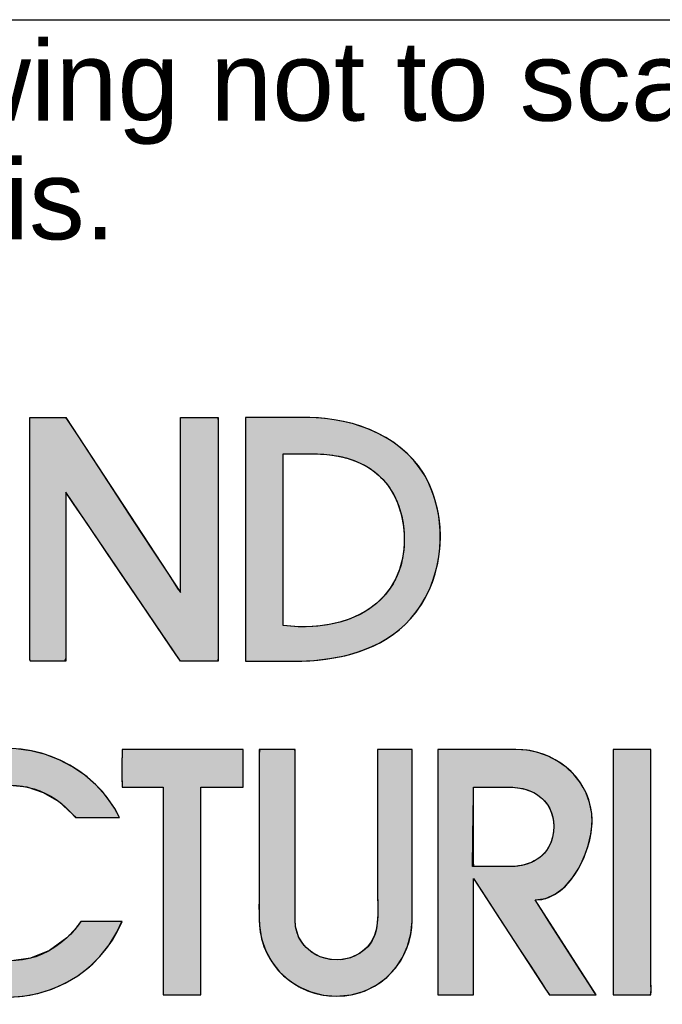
# Model space of a CAD drawing. Header units: inches. Extents: x 0 to 81, y 0 to 59.8.
# Tile 10 of 14: x 74.2 to 77, y 3.8 to 8. Entities that reach past the tile are written whole.
import ezdxf

# ---------------------------------------------------------------- set-up
doc = ezdxf.new("R2010")
doc.units = ezdxf.units.IN
doc.header["$MEASUREMENT"] = 0
doc.layers.add('Default', color=7, linetype='Continuous')

# ---------------------------------------------------------------- blocks, each defined once
blk = doc.blocks.new('block_2')
at = {"layer": 'Default', "linetype": 'Continuous'}
for points in [[(0.24683, 0.05811), (0.23145, 0.04686), (0.215, 0.04023), (0.1981, 0.03788), (0.18134, 0.03942), (0.16533, 0.04452), (0.15068, 0.05279), (0.13798, 0.06387), (0.12784, 0.07742), (0.12087, 0.09305), (0.11767, 0.11041), (0.11884, 0.12913), (0.1237, 0.14549), (0.13141, 0.15943), (0.14153, 0.17108), (0.15359, 0.18031), (0.16711, 0.187), (0.1816, 0.19102), (0.19658, 0.19224), (0.21158, 0.19054), (0.22611, 0.18578), (0.2397, 0.17786), (0.25187, 0.16663), (0.25487, 0.16367), (0.25699, 0.16367), (0.2604, 0.16367), (0.26474, 0.16367), (0.2697, 0.16367), (0.27491, 0.16367), (0.28006, 0.16367), (0.28478, 0.16367), (0.28875, 0.16367), (0.29163, 0.16367), (0.29307, 0.16367), (0.28884, 0.17158), (0.28122, 0.18255), (0.2724, 0.19238), (0.26252, 0.201), (0.25172, 0.20837), (0.24015, 0.21442), (0.22795, 0.21909), (0.21526, 0.22232), (0.20223, 0.22406), (0.189, 0.22424), (0.17572, 0.2228), (0.16193, 0.2195), (0.1484, 0.21424), (0.13587, 0.2073), (0.12445, 0.19884), (0.11426, 0.18903), (0.1054, 0.17802), (0.09799, 0.16599), (0.09213, 0.1531), (0.08795, 0.13951), (0.08555, 0.1254), (0.08504, 0.11092), (0.08631, 0.09702), (0.08907, 0.08441), (0.0934, 0.07235), (0.09917, 0.06095), (0.10626, 0.05031), (0.11454, 0.04056), (0.12388, 0.03179), (0.13415, 0.02413), (0.14525, 0.01768), (0.15702, 0.01255), (0.16937, 0.00885), (0.18226, 0.00665), (0.19546, 0.00598), (0.20851, 0.00687), (0.22126, 0.00926), (0.23358, 0.0131), (0.24533, 0.01832), (0.25638, 0.02486), (0.26659, 0.03267), (0.27583, 0.04167), (0.28396, 0.05181), (0.29085, 0.06302), (0.29522, 0.07245), (0.29404, 0.07245), (0.2915, 0.07245), (0.28789, 0.07245), (0.28355, 0.07245), (0.27879, 0.07245), (0.27392, 0.07245), (0.26926, 0.07245), (0.26513, 0.07245), (0.26184, 0.07245), (0.25972, 0.07245), (0.25895, 0.07229), (0.25798, 0.07089), (0.25698, 0.06951), (0.25596, 0.06815), (0.25491, 0.06681), (0.25383, 0.06549), (0.25272, 0.0642), (0.25159, 0.06293), (0.25044, 0.06169), (0.24926, 0.06047), (0.24806, 0.05928)], [(0.29526, 0.19042), (0.29609, 0.19042), (0.29835, 0.19042), (0.30175, 0.19042), (0.30595, 0.19042), (0.31064, 0.19042), (0.31551, 0.19042), (0.32023, 0.19042), (0.3245, 0.19042), (0.328, 0.19042), (0.33041, 0.19042), (0.33141, 0.19042), (0.33142, 0.1871), (0.33142, 0.17639), (0.33142, 0.15982), (0.33142, 0.139), (0.33142, 0.11552), (0.33142, 0.09097), (0.33142, 0.06696), (0.33142, 0.04507), (0.33142, 0.02691), (0.33142, 0.01407), (0.33142, 0.00815), (0.33188, 0.00793), (0.33369, 0.00793), (0.33659, 0.00793), (0.34029, 0.00793), (0.34451, 0.00793), (0.34895, 0.00793), (0.35332, 0.00793), (0.35735, 0.00793), (0.36073, 0.00793), (0.36317, 0.00793), (0.3644, 0.00793), (0.36449, 0.00983), (0.36449, 0.01902), (0.36449, 0.03442), (0.36449, 0.05444), (0.36449, 0.07746), (0.36449, 0.10191), (0.36449, 0.12618), (0.36449, 0.14868), (0.36449, 0.16781), (0.36449, 0.18197), (0.36449, 0.18956), (0.36476, 0.19042), (0.36647, 0.19042), (0.36949, 0.19042), (0.37349, 0.19042), (0.37813, 0.19042), (0.3831, 0.19042), (0.38808, 0.19042), (0.39272, 0.19042), (0.39672, 0.19042), (0.39973, 0.19042), (0.40145, 0.19042), (0.40172, 0.19057), (0.40172, 0.19195), (0.40172, 0.19451), (0.40172, 0.19798), (0.40172, 0.20205), (0.40172, 0.20645), (0.40172, 0.21088), (0.40172, 0.21505), (0.40172, 0.21867), (0.40172, 0.22146), (0.40172, 0.22313), (0.39941, 0.22347), (0.39247, 0.22347), (0.38554, 0.22347), (0.3786, 0.22347), (0.37167, 0.22347), (0.36474, 0.22347), (0.3578, 0.22347), (0.35087, 0.22347), (0.34394, 0.22347), (0.337, 0.22347), (0.33007, 0.22347), (0.32409, 0.22347), (0.32146, 0.22347), (0.31882, 0.22347), (0.31618, 0.22347), (0.31354, 0.22347), (0.31091, 0.22347), (0.30827, 0.22347), (0.30563, 0.22347), (0.30299, 0.22347), (0.30036, 0.22347), (0.29772, 0.22347), (0.29538, 0.22346), (0.29532, 0.22263), (0.29528, 0.22063), (0.29525, 0.21769), (0.29524, 0.21408), (0.29523, 0.21003), (0.29523, 0.20579), (0.29524, 0.20161), (0.29524, 0.19774), (0.29525, 0.19442), (0.29526, 0.19189)], [(0.48348, 0.0069), (0.49641, 0.00805), (0.50815, 0.01135), (0.51863, 0.01652), (0.52775, 0.02332), (0.53543, 0.03147), (0.54159, 0.04072), (0.54614, 0.05081), (0.549, 0.06148), (0.55008, 0.07247), (0.55009, 0.07768), (0.55009, 0.09055), (0.55009, 0.10973), (0.55009, 0.13283), (0.55009, 0.15746), (0.55009, 0.18121), (0.55009, 0.2017), (0.55009, 0.21652), (0.55009, 0.22329), (0.54939, 0.22347), (0.54693, 0.22347), (0.54313, 0.22347), (0.5385, 0.22347), (0.53351, 0.22347), (0.52866, 0.22347), (0.52442, 0.22347), (0.52129, 0.22347), (0.51975, 0.22347), (0.51967, 0.21349), (0.51967, 0.19976), (0.51967, 0.18603), (0.51967, 0.1723), (0.51967, 0.15858), (0.51967, 0.14485), (0.51967, 0.13112), (0.51967, 0.11739), (0.51967, 0.10367), (0.51971, 0.09503), (0.51986, 0.08912), (0.51998, 0.08307), (0.5199, 0.07699), (0.51944, 0.07098), (0.51845, 0.06515), (0.51676, 0.0596), (0.51419, 0.05444), (0.51059, 0.04976), (0.50432, 0.04464), (0.49589, 0.04061), (0.48697, 0.03882), (0.478, 0.03913), (0.46943, 0.04143), (0.46167, 0.04559), (0.45517, 0.05149), (0.45037, 0.059), (0.4477, 0.06799), (0.44729, 0.07457), (0.44729, 0.08377), (0.44729, 0.10038), (0.44729, 0.12199), (0.44729, 0.14623), (0.44729, 0.17067), (0.44729, 0.19294), (0.44729, 0.21064), (0.44729, 0.22137), (0.44715, 0.22347), (0.44538, 0.22347), (0.44202, 0.22347), (0.43757, 0.22347), (0.43252, 0.22347), (0.42737, 0.22347), (0.42264, 0.22347), (0.41883, 0.22347), (0.41642, 0.22347), (0.41585, 0.22011), (0.41585, 0.20779), (0.41585, 0.19546), (0.41585, 0.18314), (0.41585, 0.17082), (0.41585, 0.1585), (0.41585, 0.14618), (0.41585, 0.13386), (0.41585, 0.12154), (0.41585, 0.11062), (0.41582, 0.10604), (0.41577, 0.10144), (0.4157, 0.09683), (0.41563, 0.09222), (0.41559, 0.0876), (0.41559, 0.08299), (0.41564, 0.07838), (0.41577, 0.07379), (0.41603, 0.06855), (0.41788, 0.05716), (0.42156, 0.04656), (0.42688, 0.03691), (0.43368, 0.02834), (0.44176, 0.02101), (0.45097, 0.01505), (0.4611, 0.01062), (0.472, 0.00785)], [(0.75986, 0.22347), (0.75952, 0.22347), (0.75855, 0.22347), (0.75703, 0.22347), (0.75506, 0.22347), (0.75272, 0.22347), (0.75009, 0.22347), (0.74727, 0.22347), (0.74432, 0.22347), (0.74135, 0.22347), (0.73844, 0.22347), (0.73567, 0.22347), (0.73313, 0.22347), (0.7309, 0.22347), (0.72907, 0.22347), (0.72773, 0.22347), (0.72696, 0.22347), (0.72681, 0.22321), (0.72681, 0.21955), (0.72681, 0.21198), (0.72681, 0.20106), (0.72681, 0.18734), (0.72681, 0.17139), (0.72681, 0.15376), (0.72681, 0.13502), (0.72681, 0.11571), (0.72681, 0.09641), (0.72681, 0.07766), (0.72681, 0.06004), (0.72681, 0.04409), (0.72681, 0.03037), (0.72681, 0.01944), (0.72681, 0.01187), (0.72681, 0.00821), (0.72811, 0.00795), (0.73007, 0.00795), (0.73203, 0.00795), (0.734, 0.00795), (0.73596, 0.00795), (0.73792, 0.00795), (0.73988, 0.00795), (0.74184, 0.00795), (0.7438, 0.00795), (0.74576, 0.00795), (0.74772, 0.00795), (0.74968, 0.00795), (0.75164, 0.00795), (0.75361, 0.00795), (0.75557, 0.00795), (0.75753, 0.00795), (0.75949, 0.00795), (0.75963, 0.00806), (0.75974, 0.00834), (0.75982, 0.00879), (0.75989, 0.00937), (0.75993, 0.01007), (0.75996, 0.01085), (0.75998, 0.01171), (0.75998, 0.0126), (0.75998, 0.01352), (0.75997, 0.01443), (0.75995, 0.01531), (0.75993, 0.01614), (0.75991, 0.01689), (0.75989, 0.01755), (0.75987, 0.01808), (0.75986, 0.01846), (0.75986, 0.02007), (0.75986, 0.02442), (0.75986, 0.02876), (0.75986, 0.03311), (0.75986, 0.03745), (0.75986, 0.0418), (0.75986, 0.04614), (0.75986, 0.05049), (0.75986, 0.05483), (0.75986, 0.05918), (0.75986, 0.06352), (0.75986, 0.06787), (0.75986, 0.07222), (0.75986, 0.07656), (0.75986, 0.08091), (0.75986, 0.08525), (0.75986, 0.0896), (0.75986, 0.09634), (0.75986, 0.10429), (0.75986, 0.11223), (0.75986, 0.12018), (0.75986, 0.12812), (0.75986, 0.13607), (0.75986, 0.14401), (0.75986, 0.15196), (0.75986, 0.1599), (0.75986, 0.16785), (0.75986, 0.17579), (0.75986, 0.18374), (0.75986, 0.19168), (0.75986, 0.19963), (0.75986, 0.20758), (0.75986, 0.21552)]]:
    blk.add_hatch(color=7, dxfattribs=at).paths.add_polyline_path(points)
h = blk.add_hatch(color=7, dxfattribs=at)
edge = h.paths.add_edge_path()
edge.add_spline(control_points=[(0.65814, 0.09132), (0.69081, 0.09132), (0.7112, 0.14076), (0.70795, 0.16715), (0.70388, 0.20069), (0.67434, 0.22347), (0.64133, 0.22347)], knot_values=[0, 0, 0, 0, 0.5, 0.5, 0.5, 1, 1, 1, 1], degree=3, periodic=0)
edge.add_spline(control_points=[(0.64133, 0.22347), (0.64133, 0.22347), (0.57265, 0.22347), (0.57265, 0.22347)], knot_values=[0, 0, 0, 0, 1, 1, 1, 1], degree=3, periodic=0)
edge.add_spline(control_points=[(0.57265, 0.22347), (0.57265, 0.22347), (0.57265, 0.00793), (0.57265, 0.00793)], knot_values=[0, 0, 0, 0, 1, 1, 1, 1], degree=3, periodic=0)
edge.add_spline(control_points=[(0.57265, 0.00793), (0.57265, 0.00793), (0.60413, 0.00793), (0.60413, 0.00793)], knot_values=[0, 0, 0, 0, 1, 1, 1, 1], degree=3, periodic=0)
edge.add_spline(control_points=[(0.60413, 0.00793), (0.60413, 0.00793), (0.60413, 0.11018), (0.60413, 0.11018)], knot_values=[0, 0, 0, 0, 1, 1, 1, 1], degree=3, periodic=0)
edge.add_spline(control_points=[(0.60413, 0.11018), (0.60413, 0.11018), (0.66732, 0.01311), (0.66732, 0.01311)], knot_values=[0, 0, 0, 0, 1, 1, 1, 1], degree=3, periodic=0)
edge.add_spline(control_points=[(0.66732, 0.01311), (0.66732, 0.01311), (0.67068, 0.00793), (0.67068, 0.00793)], knot_values=[0, 0, 0, 0, 1, 1, 1, 1], degree=3, periodic=0)
edge.add_spline(control_points=[(0.67068, 0.00793), (0.67068, 0.00793), (0.71164, 0.00793), (0.71164, 0.00793)], knot_values=[0, 0, 0, 0, 1, 1, 1, 1], degree=3, periodic=0)
edge.add_spline(control_points=[(0.71164, 0.00793), (0.71164, 0.00793), (0.65814, 0.09132), (0.65814, 0.09132)], knot_values=[0, 0, 0, 0, 1, 1, 1, 1], degree=3, periodic=0)
edge = h.paths.add_edge_path()
edge.add_spline(control_points=[(0.63555, 0.19042), (0.63555, 0.19042), (0.60413, 0.19042), (0.60413, 0.19042)], knot_values=[0, 0, 0, 0, 1, 1, 1, 1], degree=3, periodic=0)
edge.add_spline(control_points=[(0.60413, 0.19042), (0.60413, 0.19042), (0.60414, 0.1437), (0.60415, 0.12067)], knot_values=[0, 0, 0, 0, 1, 1, 1, 1], degree=3, periodic=0)
edge.add_spline(control_points=[(0.60415, 0.12067), (0.60992, 0.12067), (0.63661, 0.12067), (0.63661, 0.12067)], knot_values=[0, 0, 0, 0, 1, 1, 1, 1], degree=3, periodic=0)
edge.add_spline(control_points=[(0.63661, 0.12067), (0.65344, 0.12067), (0.66945, 0.12906), (0.67333, 0.14655), (0.67333, 0.14656), (0.67334, 0.14656), (0.67334, 0.14657), (0.67919, 0.17309), (0.66128, 0.19042), (0.63555, 0.19042)], knot_values=[0, 0, 0, 0, 0.333333, 0.333333, 0.333333, 0.666667, 0.666667, 0.666667, 1, 1, 1, 1], degree=3, periodic=0)
at = {"layer": 'Default', "color": 7, "linetype": 'Continuous'}
for points in [[(0.19658, 0.19224), (0.21158, 0.19054), (0.22611, 0.18578), (0.2397, 0.17786), (0.25187, 0.16663), (0.25487, 0.16367), (0.25699, 0.16367), (0.2604, 0.16367), (0.26474, 0.16367), (0.2697, 0.16367), (0.27491, 0.16367), (0.28006, 0.16367), (0.28478, 0.16367), (0.28875, 0.16367), (0.29163, 0.16367), (0.29307, 0.16367), (0.28884, 0.17158), (0.28122, 0.18255), (0.2724, 0.19238), (0.26252, 0.201), (0.25172, 0.20837), (0.24015, 0.21442), (0.22795, 0.21909), (0.21526, 0.22232), (0.20223, 0.22406)], [(0.19546, 0.00598), (0.20851, 0.00687), (0.22126, 0.00926), (0.23358, 0.0131), (0.24533, 0.01832), (0.25638, 0.02486), (0.26659, 0.03267), (0.27583, 0.04167), (0.28396, 0.05181), (0.29085, 0.06302), (0.29522, 0.07245), (0.29404, 0.07245), (0.2915, 0.07245), (0.28789, 0.07245), (0.28355, 0.07245), (0.27879, 0.07245), (0.27392, 0.07245), (0.26926, 0.07245), (0.26513, 0.07245), (0.26184, 0.07245), (0.25972, 0.07245), (0.25895, 0.07229), (0.25798, 0.07089), (0.25698, 0.06951), (0.25596, 0.06815), (0.25491, 0.06681), (0.25383, 0.06549), (0.25272, 0.0642), (0.25159, 0.06293), (0.25044, 0.06169), (0.24926, 0.06047), (0.24806, 0.05928), (0.24683, 0.05811), (0.24683, 0.05811), (0.23145, 0.04686), (0.215, 0.04023), (0.1981, 0.03788)]]:
    blk.add_lwpolyline(points, dxfattribs=at)
for points in [[(0.29526, 0.19042), (0.29609, 0.19042), (0.29835, 0.19042), (0.30175, 0.19042), (0.30595, 0.19042), (0.31064, 0.19042), (0.31551, 0.19042), (0.32023, 0.19042), (0.3245, 0.19042), (0.328, 0.19042), (0.33041, 0.19042), (0.33141, 0.19042), (0.33142, 0.1871), (0.33142, 0.17639), (0.33142, 0.15982), (0.33142, 0.139), (0.33142, 0.11552), (0.33142, 0.09097), (0.33142, 0.06696), (0.33142, 0.04507), (0.33142, 0.02691), (0.33142, 0.01407), (0.33142, 0.00815), (0.33188, 0.00793), (0.33369, 0.00793), (0.33659, 0.00793), (0.34029, 0.00793), (0.34451, 0.00793), (0.34895, 0.00793), (0.35332, 0.00793), (0.35735, 0.00793), (0.36073, 0.00793), (0.36317, 0.00793), (0.3644, 0.00793), (0.36449, 0.00983), (0.36449, 0.01902), (0.36449, 0.03442), (0.36449, 0.05444), (0.36449, 0.07746), (0.36449, 0.10191), (0.36449, 0.12618), (0.36449, 0.14868), (0.36449, 0.16781), (0.36449, 0.18197), (0.36449, 0.18956), (0.36476, 0.19042), (0.36647, 0.19042), (0.36949, 0.19042), (0.37349, 0.19042), (0.37813, 0.19042), (0.3831, 0.19042), (0.38808, 0.19042), (0.39272, 0.19042), (0.39672, 0.19042), (0.39973, 0.19042), (0.40145, 0.19042), (0.40172, 0.19057), (0.40172, 0.19195), (0.40172, 0.19451), (0.40172, 0.19798), (0.40172, 0.20205), (0.40172, 0.20645), (0.40172, 0.21088), (0.40172, 0.21505), (0.40172, 0.21867), (0.40172, 0.22146), (0.40172, 0.22313), (0.39941, 0.22347), (0.39247, 0.22347), (0.38554, 0.22347), (0.3786, 0.22347), (0.37167, 0.22347), (0.36474, 0.22347), (0.3578, 0.22347), (0.35087, 0.22347), (0.34394, 0.22347), (0.337, 0.22347), (0.33007, 0.22347), (0.32409, 0.22347), (0.32146, 0.22347), (0.31882, 0.22347), (0.31618, 0.22347), (0.31354, 0.22347), (0.31091, 0.22347), (0.30827, 0.22347), (0.30563, 0.22347), (0.30299, 0.22347), (0.30036, 0.22347), (0.29772, 0.22347), (0.29538, 0.22346), (0.29532, 0.22263), (0.29528, 0.22063), (0.29525, 0.21769), (0.29524, 0.21408), (0.29523, 0.21003), (0.29523, 0.20579), (0.29524, 0.20161), (0.29524, 0.19774), (0.29525, 0.19442), (0.29526, 0.19189), (0.29526, 0.19042)], [(0.48348, 0.0069), (0.49641, 0.00805), (0.50815, 0.01135), (0.51863, 0.01652), (0.52775, 0.02332), (0.53543, 0.03147), (0.54159, 0.04072), (0.54614, 0.05081), (0.549, 0.06148), (0.55008, 0.07247), (0.55009, 0.07768), (0.55009, 0.09055), (0.55009, 0.10973), (0.55009, 0.13283), (0.55009, 0.15746), (0.55009, 0.18121), (0.55009, 0.2017), (0.55009, 0.21652), (0.55009, 0.22329), (0.54939, 0.22347), (0.54693, 0.22347), (0.54313, 0.22347), (0.5385, 0.22347), (0.53351, 0.22347), (0.52866, 0.22347), (0.52442, 0.22347), (0.52129, 0.22347), (0.51975, 0.22347), (0.51967, 0.21349), (0.51967, 0.19976), (0.51967, 0.18603), (0.51967, 0.1723), (0.51967, 0.15858), (0.51967, 0.14485), (0.51967, 0.13112), (0.51967, 0.11739), (0.51967, 0.10367), (0.51971, 0.09503), (0.51986, 0.08912), (0.51998, 0.08307), (0.5199, 0.07699), (0.51944, 0.07098), (0.51845, 0.06515), (0.51676, 0.0596), (0.51419, 0.05444), (0.51059, 0.04976), (0.50432, 0.04464), (0.49589, 0.04061), (0.48697, 0.03882), (0.478, 0.03913), (0.46943, 0.04143), (0.46167, 0.04559), (0.45517, 0.05149), (0.45037, 0.059), (0.4477, 0.06799), (0.44729, 0.07457), (0.44729, 0.08377), (0.44729, 0.10038), (0.44729, 0.12199), (0.44729, 0.14623), (0.44729, 0.17067), (0.44729, 0.19294), (0.44729, 0.21064), (0.44729, 0.22137), (0.44715, 0.22347), (0.44538, 0.22347), (0.44202, 0.22347), (0.43757, 0.22347), (0.43252, 0.22347), (0.42737, 0.22347), (0.42264, 0.22347), (0.41883, 0.22347), (0.41642, 0.22347), (0.41585, 0.22011), (0.41585, 0.20779), (0.41585, 0.19546), (0.41585, 0.18314), (0.41585, 0.17082), (0.41585, 0.1585), (0.41585, 0.14618), (0.41585, 0.13386), (0.41585, 0.12154), (0.41585, 0.11062), (0.41582, 0.10604), (0.41577, 0.10144), (0.4157, 0.09683), (0.41563, 0.09222), (0.41559, 0.0876), (0.41559, 0.08299), (0.41564, 0.07838), (0.41577, 0.07379), (0.41603, 0.06855), (0.41788, 0.05716), (0.42156, 0.04656), (0.42688, 0.03691), (0.43368, 0.02834), (0.44176, 0.02101), (0.45097, 0.01505), (0.4611, 0.01062), (0.472, 0.00785), (0.48348, 0.0069)], [(0.65814, 0.09132), (0.66756, 0.09273), (0.67617, 0.09667), (0.68392, 0.10271), (0.69072, 0.11041), (0.69651, 0.11934), (0.70123, 0.12906), (0.7048, 0.13913), (0.70715, 0.14913), (0.70823, 0.15861), (0.70795, 0.16715), (0.70599, 0.17688), (0.70263, 0.18589), (0.69801, 0.19411), (0.69225, 0.20146), (0.6855, 0.20789), (0.67787, 0.2133), (0.66951, 0.21764), (0.66055, 0.22083), (0.65111, 0.2228), (0.64133, 0.22347), (0.63941, 0.22347), (0.63419, 0.22347), (0.62649, 0.22347), (0.61715, 0.22347), (0.60699, 0.22347), (0.59682, 0.22347), (0.58748, 0.22347), (0.57979, 0.22347), (0.57457, 0.22347), (0.57265, 0.22347), (0.57265, 0.21744), (0.57265, 0.20105), (0.57265, 0.17691), (0.57265, 0.1476), (0.57265, 0.1157), (0.57265, 0.0838), (0.57265, 0.05449), (0.57265, 0.03035), (0.57265, 0.01397), (0.57265, 0.00793), (0.57353, 0.00793), (0.57592, 0.00793), (0.57945, 0.00793), (0.58373, 0.00793), (0.58839, 0.00793), (0.59304, 0.00793), (0.59733, 0.00793), (0.60085, 0.00793), (0.60324, 0.00793), (0.60413, 0.00793), (0.60413, 0.0108), (0.60413, 0.01857), (0.60413, 0.03002), (0.60413, 0.04392), (0.60413, 0.05905), (0.60413, 0.07419), (0.60413, 0.08809), (0.60413, 0.09954), (0.60413, 0.10731), (0.60413, 0.11018), (0.6059, 0.10746), (0.6107, 0.10008), (0.61778, 0.08921), (0.62637, 0.07601), (0.63572, 0.06164), (0.64507, 0.04728), (0.65367, 0.03408), (0.66075, 0.0232), (0.66555, 0.01583), (0.66732, 0.01311), (0.66741, 0.01296), (0.66767, 0.01257), (0.66804, 0.01199), (0.6685, 0.01129), (0.669, 0.01052), (0.6695, 0.00976), (0.66995, 0.00905), (0.67033, 0.00847), (0.67059, 0.00808), (0.67068, 0.00793), (0.67183, 0.00793), (0.67494, 0.00793), (0.67953, 0.00793), (0.6851, 0.00793), (0.69116, 0.00793), (0.69722, 0.00793), (0.7028, 0.00793), (0.70738, 0.00793), (0.7105, 0.00793), (0.71164, 0.00793), (0.71014, 0.01027), (0.70608, 0.01661), (0.70009, 0.02594), (0.69281, 0.03728), (0.68489, 0.04962), (0.67697, 0.06197), (0.66969, 0.07331), (0.6637, 0.08264), (0.65963, 0.08898), (0.65814, 0.09132)], [(0.75986, 0.22347), (0.75952, 0.22347), (0.75855, 0.22347), (0.75703, 0.22347), (0.75506, 0.22347), (0.75272, 0.22347), (0.75009, 0.22347), (0.74727, 0.22347), (0.74432, 0.22347), (0.74135, 0.22347), (0.73844, 0.22347), (0.73567, 0.22347), (0.73313, 0.22347), (0.7309, 0.22347), (0.72907, 0.22347), (0.72773, 0.22347), (0.72696, 0.22347), (0.72681, 0.22321), (0.72681, 0.21955), (0.72681, 0.21198), (0.72681, 0.20106), (0.72681, 0.18734), (0.72681, 0.17139), (0.72681, 0.15376), (0.72681, 0.13502), (0.72681, 0.11571), (0.72681, 0.09641), (0.72681, 0.07766), (0.72681, 0.06004), (0.72681, 0.04409), (0.72681, 0.03037), (0.72681, 0.01944), (0.72681, 0.01187), (0.72681, 0.00821), (0.72811, 0.00795), (0.73007, 0.00795), (0.73203, 0.00795), (0.734, 0.00795), (0.73596, 0.00795), (0.73792, 0.00795), (0.73988, 0.00795), (0.74184, 0.00795), (0.7438, 0.00795), (0.74576, 0.00795), (0.74772, 0.00795), (0.74968, 0.00795), (0.75164, 0.00795), (0.75361, 0.00795), (0.75557, 0.00795), (0.75753, 0.00795), (0.75949, 0.00795), (0.75963, 0.00806), (0.75974, 0.00834), (0.75982, 0.00879), (0.75989, 0.00937), (0.75993, 0.01007), (0.75996, 0.01085), (0.75998, 0.01171), (0.75998, 0.0126), (0.75998, 0.01352), (0.75997, 0.01443), (0.75995, 0.01531), (0.75993, 0.01614), (0.75991, 0.01689), (0.75989, 0.01755), (0.75987, 0.01808), (0.75986, 0.01846), (0.75986, 0.02007), (0.75986, 0.02442), (0.75986, 0.02876), (0.75986, 0.03311), (0.75986, 0.03745), (0.75986, 0.0418), (0.75986, 0.04614), (0.75986, 0.05049), (0.75986, 0.05483), (0.75986, 0.05918), (0.75986, 0.06352), (0.75986, 0.06787), (0.75986, 0.07222), (0.75986, 0.07656), (0.75986, 0.08091), (0.75986, 0.08525), (0.75986, 0.0896), (0.75986, 0.09634), (0.75986, 0.10429), (0.75986, 0.11223), (0.75986, 0.12018), (0.75986, 0.12812), (0.75986, 0.13607), (0.75986, 0.14401), (0.75986, 0.15196), (0.75986, 0.1599), (0.75986, 0.16785), (0.75986, 0.17579), (0.75986, 0.18374), (0.75986, 0.19168), (0.75986, 0.19963), (0.75986, 0.20758), (0.75986, 0.21552), (0.75986, 0.22347)], [(0.60305, 0.12067), (0.60307, 0.1214), (0.6031, 0.12345), (0.60315, 0.12664), (0.60321, 0.1308), (0.60329, 0.13574), (0.60337, 0.14128), (0.60346, 0.14725), (0.60356, 0.15345), (0.60365, 0.15972), (0.60375, 0.16587), (0.60384, 0.17171), (0.60392, 0.17707), (0.60399, 0.18177), (0.60405, 0.18563), (0.6041, 0.18846), (0.60412, 0.19009), (0.60416, 0.19042), (0.6047, 0.19042), (0.6058, 0.19042), (0.60739, 0.19042), (0.60939, 0.19042), (0.61172, 0.19042), (0.61429, 0.19042), (0.61702, 0.19042), (0.61984, 0.19042), (0.62265, 0.19042), (0.62539, 0.19042), (0.62796, 0.19042), (0.63028, 0.19042), (0.63228, 0.19042), (0.63388, 0.19042), (0.63498, 0.19042), (0.63552, 0.19042), (0.6386, 0.19033), (0.64302, 0.1899), (0.64724, 0.18912), (0.65123, 0.18799), (0.65498, 0.18652), (0.65846, 0.18473), (0.66165, 0.18262), (0.66454, 0.18021), (0.6671, 0.1775), (0.66932, 0.17452), (0.67116, 0.17126), (0.67262, 0.16774), (0.67367, 0.16396), (0.67428, 0.15995), (0.67445, 0.15571), (0.67414, 0.15124), (0.67334, 0.14657), (0.67334, 0.14657), (0.67334, 0.14657), (0.67334, 0.14657), (0.67334, 0.14656), (0.67334, 0.14656), (0.67334, 0.14656), (0.67333, 0.14656), (0.67333, 0.14656), (0.67333, 0.14656), (0.67333, 0.14656), (0.67333, 0.14656), (0.67333, 0.14655), (0.67333, 0.14655), (0.67333, 0.14655), (0.67333, 0.14655), (0.67333, 0.14655), (0.67308, 0.14551), (0.67217, 0.14252), (0.67102, 0.13974), (0.66963, 0.13714), (0.66804, 0.13474), (0.66625, 0.13253), (0.66427, 0.13052), (0.66213, 0.12869), (0.65983, 0.12705), (0.65739, 0.12561), (0.65482, 0.12435), (0.65214, 0.12327), (0.64937, 0.12239), (0.64652, 0.12169), (0.6436, 0.12117), (0.64063, 0.12083), (0.63762, 0.12068), (0.63645, 0.12067), (0.63567, 0.12067), (0.63431, 0.12067), (0.63245, 0.12067), (0.63019, 0.12067), (0.62761, 0.12067), (0.6248, 0.12067), (0.62184, 0.12067), (0.61883, 0.12067), (0.61584, 0.12067), (0.61297, 0.12067), (0.6103, 0.12067), (0.60793, 0.12067), (0.60592, 0.12067), (0.60439, 0.12067), (0.6034, 0.12067), (0.60305, 0.12067)]]:
    blk.add_lwpolyline(points, close=True, dxfattribs=at)
for points, knots in [([(0.29317, 0.16367), (0.27083, 0.20894), (0.21875, 0.23279), (0.16984, 0.22163), (0.11624, 0.20938), (0.07967, 0.1572), (0.08561, 0.10278), (0.08997, 0.05451), (0.13028, 0.01424), (0.17784, 0.00724), (0.22689, -0.00026), (0.27634, 0.02614), (0.29526, 0.07245)], [0, 0, 0, 0, 0.25, 0.25, 0.25, 0.5, 0.5, 0.5, 0.75, 0.75, 0.75, 1, 1, 1, 1]), ([(0.40172, 0.22347), (0.37603, 0.22347), (0.35036, 0.22347), (0.32468, 0.22347), (0.31491, 0.22347), (0.30514, 0.22347), (0.29538, 0.22347), (0.29514, 0.22347), (0.29526, 0.19364), (0.29526, 0.19042)], [0, 0, 0, 0, 0.333333, 0.333333, 0.333333, 0.666667, 0.666667, 0.666667, 1, 1, 1, 1]), ([(0.41585, 0.22347), (0.41585, 0.18612), (0.41585, 0.14879), (0.41585, 0.11146), (0.41585, 0.09759), (0.41517, 0.08349), (0.41596, 0.06962), (0.41806, 0.03386), (0.448, 0.0069), (0.48348, 0.0069)], [0, 0, 0, 0, 0.333333, 0.333333, 0.333333, 0.666667, 0.666667, 0.666667, 1, 1, 1, 1]), ([(0.51967, 0.22347), (0.51967, 0.18187), (0.51967, 0.14027), (0.51967, 0.09867), (0.51967, 0.08159), (0.52294, 0.0603), (0.50856, 0.04782), (0.48589, 0.02815), (0.44729, 0.0419), (0.44729, 0.07348)], [0, 0, 0, 0, 0.333333, 0.333333, 0.333333, 0.666667, 0.666667, 0.666667, 1, 1, 1, 1]), ([(0.65814, 0.09132), (0.69081, 0.09132), (0.7112, 0.14076), (0.70795, 0.16715), (0.70388, 0.20069), (0.67434, 0.22347), (0.64133, 0.22347)], [0, 0, 0, 0, 0.5, 0.5, 0.5, 1, 1, 1, 1]), ([(0.72681, 0.00795), (0.7377, 0.00795), (0.74859, 0.00795), (0.75949, 0.00795), (0.76031, 0.00795), (0.75986, 0.01761), (0.75986, 0.01862), (0.75986, 0.04276), (0.75986, 0.06691), (0.75986, 0.09104), (0.75986, 0.13519), (0.75986, 0.17931), (0.75986, 0.22347)], [0, 0, 0, 0, 0.25, 0.25, 0.25, 0.5, 0.5, 0.5, 0.75, 0.75, 0.75, 1, 1, 1, 1]), ([(0.24683, 0.05811), (0.19257, 0.0074), (0.10403, 0.05945), (0.11926, 0.13128), (0.13251, 0.19393), (0.21412, 0.21437), (0.25433, 0.16367)], [0, 0, 0, 0, 0.5, 0.5, 0.5, 1, 1, 1, 1]), ([(0.63555, 0.19042), (0.66128, 0.19042), (0.67919, 0.17309), (0.67334, 0.14657), (0.67334, 0.14656), (0.67333, 0.14656), (0.67333, 0.14655), (0.66945, 0.12906), (0.65344, 0.12067), (0.63661, 0.12067)], [0, 0, 0, 0, 0.333333, 0.333333, 0.333333, 0.666667, 0.666667, 0.666667, 1, 1, 1, 1])]:
    blk.add_open_spline(points, degree=3, knots=knots, dxfattribs=at)
for points in [[(0.40172, 0.19042), (0.40172, 0.19042), (0.40172, 0.22347), (0.40172, 0.22347)], [(0.44729, 0.22347), (0.44729, 0.22347), (0.41585, 0.22347), (0.41585, 0.22347)], [(0.44729, 0.07348), (0.44729, 0.07348), (0.44729, 0.22347), (0.44729, 0.22347)], [(0.55009, 0.22347), (0.55009, 0.22347), (0.51967, 0.22347), (0.51967, 0.22347)], [(0.55009, 0.07348), (0.55009, 0.07348), (0.55009, 0.22347), (0.55009, 0.22347)], [(0.64133, 0.22347), (0.64133, 0.22347), (0.57265, 0.22347), (0.57265, 0.22347)], [(0.57265, 0.22347), (0.57265, 0.22347), (0.57265, 0.00793), (0.57265, 0.00793)], [(0.75986, 0.22347), (0.75986, 0.22347), (0.72681, 0.22347), (0.72681, 0.22347)], [(0.72681, 0.22347), (0.72681, 0.22347), (0.72681, 0.00795), (0.72681, 0.00795)], [(0.29526, 0.19042), (0.29526, 0.19042), (0.33142, 0.19042), (0.33142, 0.19042)], [(0.33142, 0.19042), (0.33142, 0.19042), (0.33142, 0.00793), (0.33142, 0.00793)], [(0.36449, 0.00793), (0.36449, 0.00793), (0.36449, 0.19042), (0.36449, 0.19042)], [(0.36449, 0.19042), (0.36449, 0.19042), (0.40172, 0.19042), (0.40172, 0.19042)], [(0.60415, 0.12067), (0.60414, 0.1437), (0.60413, 0.19042), (0.60413, 0.19042)], [(0.60413, 0.19042), (0.60413, 0.19042), (0.63555, 0.19042), (0.63555, 0.19042)], [(0.25433, 0.16367), (0.25433, 0.16367), (0.29317, 0.16367), (0.29317, 0.16367)], [(0.63661, 0.12067), (0.63661, 0.12067), (0.60992, 0.12067), (0.60415, 0.12067)], [(0.60413, 0.00793), (0.60413, 0.00793), (0.60413, 0.11018), (0.60413, 0.11018)], [(0.60413, 0.11018), (0.60413, 0.11018), (0.66732, 0.01311), (0.66732, 0.01311)], [(0.71164, 0.00793), (0.71164, 0.00793), (0.65814, 0.09132), (0.65814, 0.09132)], [(0.25906, 0.07245), (0.25552, 0.06721), (0.25142, 0.06238), (0.24683, 0.05811)], [(0.29526, 0.07245), (0.29526, 0.07245), (0.25906, 0.07245), (0.25906, 0.07245)], [(0.48348, 0.0069), (0.52437, 0.0069), (0.55009, 0.03994), (0.55009, 0.07348)], [(0.66732, 0.01311), (0.66732, 0.01311), (0.67068, 0.00793), (0.67068, 0.00793)], [(0.33142, 0.00793), (0.33142, 0.00793), (0.36449, 0.00793), (0.36449, 0.00793)], [(0.57265, 0.00793), (0.57265, 0.00793), (0.60413, 0.00793), (0.60413, 0.00793)], [(0.67068, 0.00793), (0.67068, 0.00793), (0.71164, 0.00793), (0.71164, 0.00793)]]:
    blk.add_open_spline(points, degree=3, dxfattribs=at)
blk = doc.blocks.new('Block1')
at = {"layer": 'Default', "linetype": 'Continuous'}
blk.add_hatch(color=7, dxfattribs=at).paths.add_polyline_path([(2.3073, 1.21448), (2.3073, 1.19871), (2.3073, 1.18293), (2.3073, 1.16716), (2.3073, 1.15138), (2.3073, 1.13561), (2.3073, 1.11983), (2.3073, 1.10406), (2.3073, 1.08828), (2.3073, 1.07727), (2.3073, 1.06864), (2.3073, 1.06001), (2.3073, 1.05138), (2.3073, 1.04275), (2.3073, 1.03412), (2.3073, 1.0255), (2.3073, 1.01687), (2.3073, 1.01096), (2.30727, 1.01006), (2.30723, 1.00867), (2.3072, 1.00697), (2.30718, 1.00516), (2.3072, 1.00342), (2.30727, 1.00194), (2.30742, 1.00092), (2.30765, 1.00054), (2.31138, 1.00054), (2.31512, 1.00054), (2.31885, 1.00054), (2.32258, 1.00054), (2.32631, 1.00054), (2.33004, 1.00054), (2.33378, 1.00054), (2.33752, 1.00054), (2.33877, 1.00323), (2.33877, 1.01597), (2.33877, 1.0364), (2.33877, 1.06144), (2.33877, 1.08803), (2.33877, 1.11307), (2.33877, 1.1335), (2.33877, 1.14624), (2.33924, 1.14824), (2.34567, 1.13875), (2.35802, 1.12054), (2.37419, 1.0967), (2.3921, 1.07028), (2.40967, 1.04439), (2.4248, 1.02208), (2.43541, 1.00643), (2.43941, 1.00054), (2.44072, 1.00054), (2.44421, 1.00054), (2.44918, 1.00054), (2.45496, 1.00054), (2.46085, 1.00054), (2.46617, 1.00054), (2.47023, 1.00054), (2.47235, 1.00054), (2.4725, 1.00442), (2.4725, 1.02279), (2.4725, 1.05224), (2.4725, 1.08835), (2.4725, 1.12667), (2.4725, 1.16278), (2.4725, 1.19223), (2.4725, 1.2106), (2.47235, 1.21448), (2.47023, 1.21448), (2.46617, 1.21448), (2.46085, 1.21448), (2.45496, 1.21448), (2.44918, 1.21448), (2.44421, 1.21448), (2.44072, 1.21448), (2.43941, 1.21448), (2.43941, 1.20838), (2.43941, 1.19218), (2.43941, 1.16909), (2.43941, 1.14227), (2.43941, 1.11493), (2.43941, 1.09024), (2.43941, 1.07139), (2.43941, 1.06156), (2.43758, 1.06364), (2.42894, 1.07682), (2.41508, 1.09797), (2.3981, 1.1239), (2.38007, 1.15143), (2.36309, 1.17736), (2.34923, 1.19851), (2.34059, 1.21169), (2.33862, 1.21448), (2.33661, 1.21448), (2.33275, 1.21448), (2.32769, 1.21448), (2.32209, 1.21448), (2.3166, 1.21448), (2.31187, 1.21448), (2.30855, 1.21448)])
h = blk.add_hatch(color=7, dxfattribs=at)
h.paths.add_polyline_path([(2.6417, 1.03775), (2.64647, 1.04355), (2.65077, 1.04971), (2.65458, 1.05619), (2.65792, 1.06295), (2.66077, 1.06996), (2.66314, 1.07717), (2.66503, 1.08454), (2.66642, 1.09204), (2.66733, 1.09962), (2.66775, 1.10725), (2.66768, 1.11488), (2.66711, 1.12247), (2.66604, 1.12999), (2.66448, 1.13739), (2.66242, 1.14464), (2.65986, 1.15169), (2.65671, 1.15867), (2.65285, 1.16555), (2.64845, 1.17195), (2.64356, 1.17788), (2.63821, 1.18333), (2.63245, 1.18832), (2.62632, 1.19285), (2.61985, 1.19693), (2.61308, 1.20057), (2.60606, 1.20377), (2.59883, 1.20653), (2.59143, 1.20888), (2.58388, 1.2108), (2.57625, 1.21232), (2.56856, 1.21343), (2.56085, 1.21414), (2.55317, 1.21446), (2.55037, 1.21448), (2.54911, 1.21448), (2.54692, 1.21448), (2.54393, 1.21448), (2.54029, 1.21448), (2.53613, 1.21448), (2.5316, 1.21448), (2.52684, 1.21448), (2.52199, 1.21448), (2.51718, 1.21448), (2.51256, 1.21448), (2.50826, 1.21448), (2.50443, 1.21448), (2.50121, 1.21448), (2.49874, 1.21448), (2.49715, 1.21448), (2.49659, 1.21448), (2.49659, 1.21227), (2.49659, 1.20598), (2.49659, 1.19618), (2.49659, 1.18343), (2.49659, 1.16827), (2.49659, 1.15127), (2.49659, 1.13296), (2.49659, 1.11393), (2.49659, 1.0947), (2.49659, 1.07585), (2.49659, 1.05792), (2.49659, 1.04146), (2.49659, 1.02704), (2.49659, 1.01521), (2.49659, 1.00653), (2.49659, 1.00154), (2.49664, 1.00054), (2.49736, 1.00054), (2.49885, 1.00054), (2.50101, 1.00054), (2.50371, 1.00054), (2.50685, 1.00054), (2.51033, 1.00054), (2.51402, 1.00054), (2.51783, 1.00054), (2.52163, 1.00054), (2.52533, 1.00054), (2.5288, 1.00054), (2.53195, 1.00054), (2.53465, 1.00054), (2.5368, 1.00054), (2.5383, 1.00054), (2.53902, 1.00054), (2.54352, 1.00058), (2.55024, 1.0008), (2.55698, 1.00124), (2.56373, 1.0019), (2.57046, 1.0028), (2.57715, 1.00395), (2.58378, 1.00538), (2.59032, 1.00709), (2.59676, 1.00909), (2.60306, 1.01142), (2.60922, 1.01407), (2.6152, 1.01707), (2.62098, 1.02042), (2.62654, 1.02416), (2.63187, 1.02828), (2.63693, 1.03281)])
h.paths.add_polyline_path([(2.52963, 1.1825), (2.52963, 1.18179), (2.52963, 1.17976), (2.52963, 1.17651), (2.52963, 1.17217), (2.52963, 1.16685), (2.52963, 1.16065), (2.52963, 1.15371), (2.52963, 1.14613), (2.52963, 1.13803), (2.52963, 1.12953), (2.52963, 1.12073), (2.52963, 1.11177), (2.52963, 1.10274), (2.52963, 1.09378), (2.52963, 1.08498), (2.52963, 1.07648), (2.52963, 1.06838), (2.52963, 1.0608), (2.52963, 1.05386), (2.52963, 1.04767), (2.52963, 1.04234), (2.52963, 1.038), (2.52963, 1.03475), (2.52963, 1.03272), (2.52963, 1.03202), (2.53628, 1.03128), (2.54289, 1.03086), (2.54944, 1.03077), (2.55591, 1.03099), (2.56228, 1.03154), (2.56854, 1.03242), (2.57464, 1.03361), (2.58059, 1.03514), (2.58635, 1.03699), (2.5919, 1.03918), (2.59722, 1.04169), (2.6023, 1.04453), (2.6071, 1.04771), (2.61161, 1.05122), (2.61581, 1.05506), (2.61968, 1.05924), (2.62319, 1.06376), (2.62633, 1.06861), (2.62906, 1.0738), (2.63138, 1.07934), (2.63326, 1.08521), (2.63468, 1.09143), (2.63561, 1.09799), (2.63605, 1.1049), (2.63595, 1.11216), (2.63574, 1.11534), (2.63543, 1.11849), (2.635, 1.12162), (2.63447, 1.12471), (2.63383, 1.12776), (2.63308, 1.13077), (2.63222, 1.13374), (2.63125, 1.13666), (2.63017, 1.13952), (2.62898, 1.14232), (2.62767, 1.14506), (2.62625, 1.14773), (2.62472, 1.15033), (2.62308, 1.15286), (2.62132, 1.15531), (2.61945, 1.15767), (2.61746, 1.15995), (2.61535, 1.16213), (2.61313, 1.16422), (2.61079, 1.16621), (2.60834, 1.16809), (2.60576, 1.16987), (2.60307, 1.17153), (2.60026, 1.17308), (2.59732, 1.17451), (2.59469, 1.17566), (2.59205, 1.1767), (2.5894, 1.17764), (2.58675, 1.17847), (2.58409, 1.17921), (2.58143, 1.17987), (2.57876, 1.18043), (2.57609, 1.18092), (2.57342, 1.18133), (2.57073, 1.18168), (2.56804, 1.18197), (2.56535, 1.18219), (2.56264, 1.18237), (2.55993, 1.1825), (2.55722, 1.18259), (2.55449, 1.18265), (2.55176, 1.18267), (2.54902, 1.18268), (2.54628, 1.18266), (2.54352, 1.18263), (2.54076, 1.1826), (2.53799, 1.18256), (2.53521, 1.18253), (2.53243, 1.1825)])
at = {"layer": 'Default', "color": 7, "linetype": 'Continuous'}
for points in [[(2.3073, 1.21448), (2.30855, 1.21448), (2.31187, 1.21448), (2.3166, 1.21448), (2.32209, 1.21448), (2.32769, 1.21448), (2.33275, 1.21448), (2.33661, 1.21448), (2.33862, 1.21448), (2.34059, 1.21169), (2.34923, 1.19851), (2.36309, 1.17736), (2.38007, 1.15143), (2.3981, 1.1239), (2.41508, 1.09797), (2.42894, 1.07682), (2.43758, 1.06364), (2.43941, 1.06156), (2.43941, 1.07139), (2.43941, 1.09024), (2.43941, 1.11493), (2.43941, 1.14227), (2.43941, 1.16909), (2.43941, 1.19218), (2.43941, 1.20838), (2.43941, 1.21448), (2.44072, 1.21448), (2.44421, 1.21448), (2.44918, 1.21448), (2.45496, 1.21448), (2.46085, 1.21448), (2.46617, 1.21448), (2.47023, 1.21448), (2.47235, 1.21448), (2.4725, 1.2106), (2.4725, 1.19223), (2.4725, 1.16278), (2.4725, 1.12667), (2.4725, 1.08835), (2.4725, 1.05224), (2.4725, 1.02279), (2.4725, 1.00442), (2.47235, 1.00054), (2.47023, 1.00054), (2.46617, 1.00054), (2.46085, 1.00054), (2.45496, 1.00054), (2.44918, 1.00054), (2.44421, 1.00054), (2.44072, 1.00054), (2.43941, 1.00054), (2.43541, 1.00643), (2.4248, 1.02208), (2.40967, 1.04439), (2.3921, 1.07028), (2.37419, 1.0967), (2.35802, 1.12054), (2.34567, 1.13875), (2.33924, 1.14824), (2.33877, 1.14624), (2.33877, 1.1335), (2.33877, 1.11307), (2.33877, 1.08803), (2.33877, 1.06144), (2.33877, 1.0364), (2.33877, 1.01597), (2.33877, 1.00323), (2.33752, 1.00054), (2.33378, 1.00054), (2.33004, 1.00054), (2.32631, 1.00054), (2.32258, 1.00054), (2.31885, 1.00054), (2.31512, 1.00054), (2.31138, 1.00054), (2.30765, 1.00054), (2.30742, 1.00092), (2.30727, 1.00194), (2.3072, 1.00342), (2.30718, 1.00516), (2.3072, 1.00697), (2.30723, 1.00867), (2.30727, 1.01006), (2.3073, 1.01096), (2.3073, 1.01687), (2.3073, 1.0255), (2.3073, 1.03412), (2.3073, 1.04275), (2.3073, 1.05138), (2.3073, 1.06001), (2.3073, 1.06864), (2.3073, 1.07727), (2.3073, 1.08828), (2.3073, 1.10406), (2.3073, 1.11983), (2.3073, 1.13561), (2.3073, 1.15138), (2.3073, 1.16716), (2.3073, 1.18293), (2.3073, 1.19871), (2.3073, 1.21448)], [(2.6417, 1.03775), (2.64647, 1.04355), (2.65077, 1.04971), (2.65458, 1.05619), (2.65792, 1.06295), (2.66077, 1.06996), (2.66314, 1.07717), (2.66503, 1.08454), (2.66642, 1.09204), (2.66733, 1.09962), (2.66775, 1.10725), (2.66768, 1.11488), (2.66711, 1.12247), (2.66604, 1.12999), (2.66448, 1.13739), (2.66242, 1.14464), (2.65986, 1.15169), (2.65671, 1.15867), (2.65285, 1.16555), (2.64845, 1.17195), (2.64356, 1.17788), (2.63821, 1.18333), (2.63245, 1.18832), (2.62632, 1.19285), (2.61985, 1.19693), (2.61308, 1.20057), (2.60606, 1.20377), (2.59883, 1.20653), (2.59143, 1.20888), (2.58388, 1.2108), (2.57625, 1.21232), (2.56856, 1.21343), (2.56085, 1.21414), (2.55317, 1.21446), (2.55037, 1.21448), (2.54911, 1.21448), (2.54692, 1.21448), (2.54393, 1.21448), (2.54029, 1.21448), (2.53613, 1.21448), (2.5316, 1.21448), (2.52684, 1.21448), (2.52199, 1.21448), (2.51718, 1.21448), (2.51256, 1.21448), (2.50826, 1.21448), (2.50443, 1.21448), (2.50121, 1.21448), (2.49874, 1.21448), (2.49715, 1.21448), (2.49659, 1.21448), (2.49659, 1.21227), (2.49659, 1.20598), (2.49659, 1.19618), (2.49659, 1.18343), (2.49659, 1.16827), (2.49659, 1.15127), (2.49659, 1.13296), (2.49659, 1.11393), (2.49659, 1.0947), (2.49659, 1.07585), (2.49659, 1.05792), (2.49659, 1.04146), (2.49659, 1.02704), (2.49659, 1.01521), (2.49659, 1.00653), (2.49659, 1.00154), (2.49664, 1.00054), (2.49736, 1.00054), (2.49885, 1.00054), (2.50101, 1.00054), (2.50371, 1.00054), (2.50685, 1.00054), (2.51033, 1.00054), (2.51402, 1.00054), (2.51783, 1.00054), (2.52163, 1.00054), (2.52533, 1.00054), (2.5288, 1.00054), (2.53195, 1.00054), (2.53465, 1.00054), (2.5368, 1.00054), (2.5383, 1.00054), (2.53902, 1.00054), (2.54352, 1.00058), (2.55024, 1.0008), (2.55698, 1.00124), (2.56373, 1.0019), (2.57046, 1.0028), (2.57715, 1.00395), (2.58378, 1.00538), (2.59032, 1.00709), (2.59676, 1.00909), (2.60306, 1.01142), (2.60922, 1.01407), (2.6152, 1.01707), (2.62098, 1.02042), (2.62654, 1.02416), (2.63187, 1.02828), (2.63693, 1.03281), (2.6417, 1.03775)], [(2.52963, 1.1825), (2.53243, 1.1825), (2.53521, 1.18253), (2.53799, 1.18256), (2.54076, 1.1826), (2.54352, 1.18263), (2.54628, 1.18266), (2.54902, 1.18268), (2.55176, 1.18267), (2.55449, 1.18265), (2.55722, 1.18259), (2.55993, 1.1825), (2.56264, 1.18237), (2.56535, 1.18219), (2.56804, 1.18197), (2.57073, 1.18168), (2.57342, 1.18133), (2.57609, 1.18092), (2.57876, 1.18043), (2.58143, 1.17987), (2.58409, 1.17921), (2.58675, 1.17847), (2.5894, 1.17764), (2.59205, 1.1767), (2.59469, 1.17566), (2.59732, 1.17451), (2.60026, 1.17308), (2.60307, 1.17153), (2.60576, 1.16987), (2.60834, 1.16809), (2.61079, 1.16621), (2.61313, 1.16422), (2.61535, 1.16213), (2.61746, 1.15995), (2.61945, 1.15767), (2.62132, 1.15531), (2.62308, 1.15286), (2.62472, 1.15033), (2.62625, 1.14773), (2.62767, 1.14506), (2.62898, 1.14232), (2.63017, 1.13952), (2.63125, 1.13666), (2.63222, 1.13374), (2.63308, 1.13077), (2.63383, 1.12776), (2.63447, 1.12471), (2.635, 1.12162), (2.63543, 1.11849), (2.63574, 1.11534), (2.63595, 1.11216), (2.63605, 1.1049), (2.63561, 1.09799), (2.63468, 1.09143), (2.63326, 1.08521), (2.63138, 1.07934), (2.62906, 1.0738), (2.62633, 1.06861), (2.62319, 1.06376), (2.61968, 1.05924), (2.61581, 1.05506), (2.61161, 1.05122), (2.6071, 1.04771), (2.6023, 1.04453), (2.59722, 1.04169), (2.5919, 1.03918), (2.58635, 1.03699), (2.58059, 1.03514), (2.57464, 1.03361), (2.56854, 1.03242), (2.56228, 1.03154), (2.55591, 1.03099), (2.54944, 1.03077), (2.54289, 1.03086), (2.53628, 1.03128), (2.52963, 1.03202), (2.52963, 1.03272), (2.52963, 1.03475), (2.52963, 1.038), (2.52963, 1.04234), (2.52963, 1.04767), (2.52963, 1.05386), (2.52963, 1.0608), (2.52963, 1.06838), (2.52963, 1.07648), (2.52963, 1.08498), (2.52963, 1.09378), (2.52963, 1.10274), (2.52963, 1.11177), (2.52963, 1.12073), (2.52963, 1.12953), (2.52963, 1.13803), (2.52963, 1.14613), (2.52963, 1.15371), (2.52963, 1.16065), (2.52963, 1.16685), (2.52963, 1.17217), (2.52963, 1.17651), (2.52963, 1.17976), (2.52963, 1.18179), (2.52963, 1.1825)]]:
    blk.add_lwpolyline(points, close=True, dxfattribs=at)
for points, knots in [([(2.33877, 1.00054), (2.32836, 1.00054), (2.31803, 1.00054), (2.30765, 1.00054), (2.30686, 1.00054), (2.3073, 1.01015), (2.3073, 1.01112), (2.3073, 1.03508), (2.3073, 1.05905), (2.3073, 1.08302), (2.3073, 1.12684), (2.3073, 1.17066), (2.3073, 1.21448)], [0, 0, 0, 0, 0.25, 0.25, 0.25, 0.5, 0.5, 0.5, 0.75, 0.75, 0.75, 1, 1, 1, 1]), ([(2.6417, 1.03775), (2.66952, 1.06887), (2.67537, 1.11862), (2.65787, 1.15626), (2.63904, 1.19678), (2.59301, 1.21448), (2.55063, 1.21448)], [0, 0, 0, 0, 0.5, 0.5, 0.5, 1, 1, 1, 1]), ([(2.52963, 1.1825), (2.55297, 1.1825), (2.57536, 1.1846), (2.59732, 1.17451), (2.62227, 1.16314), (2.63465, 1.13875), (2.63595, 1.11216), (2.63898, 1.05027), (2.58512, 1.02455), (2.52963, 1.03202)], [0, 0, 0, 0, 0.333333, 0.333333, 0.333333, 0.666667, 0.666667, 0.666667, 1, 1, 1, 1])]:
    blk.add_open_spline(points, degree=3, knots=knots, dxfattribs=at)
for points in [[(2.3073, 1.21448), (2.3073, 1.21448), (2.33877, 1.21448), (2.33877, 1.21448)], [(2.33877, 1.21448), (2.33877, 1.21448), (2.43941, 1.06085), (2.43941, 1.06085)], [(2.43941, 1.06085), (2.43941, 1.06085), (2.43941, 1.21448), (2.43941, 1.21448)], [(2.43941, 1.21448), (2.43941, 1.21448), (2.4725, 1.21448), (2.4725, 1.21448)], [(2.4725, 1.21448), (2.4725, 1.21448), (2.4725, 1.00054), (2.4725, 1.00054)], [(2.55063, 1.21448), (2.55063, 1.21448), (2.49659, 1.21448), (2.49659, 1.21448)], [(2.49659, 1.21448), (2.49659, 1.21448), (2.49659, 1.00054), (2.49659, 1.00054)], [(2.52963, 1.03202), (2.52963, 1.03202), (2.52963, 1.1825), (2.52963, 1.1825)], [(2.43941, 1.00054), (2.43941, 1.00054), (2.33877, 1.14893), (2.33877, 1.14893)], [(2.33877, 1.14893), (2.33877, 1.14893), (2.33877, 1.00054), (2.33877, 1.00054)], [(2.53907, 1.00054), (2.57606, 1.00054), (2.61601, 1.00907), (2.6417, 1.03775)], [(2.4725, 1.00054), (2.4725, 1.00054), (2.43941, 1.00054), (2.43941, 1.00054)], [(2.49659, 1.00054), (2.49659, 1.00054), (2.53907, 1.00054), (2.53907, 1.00054)]]:
    blk.add_open_spline(points, degree=3, dxfattribs=at)
at = {"layer": 'Default', "color": 7}
blk.add_blockref('block_2', (2.0929, 0.69957), dxfattribs=at)
blk = doc.blocks.new('Block13')
at = {"layer": 'Default', "color": 7, "linetype": 'Continuous'}
blk.add_line((0, 1.6479), (3.51548, 1.6479), dxfattribs=at)
at = {"layer": 'Default', "color": 7}
blk.add_blockref('Block1', (0.03706, 0.08409), dxfattribs=at)
at = {"layer": 'Default', "char_height": 0.07, "attachment_point": 1}
for s, insert, width in [('{\\fArial|b0||i0||c0|p34;\\C7;\\H7.e-002;\\W1.;\\T1.;Data subject to change without notice. Isometric drawing not to scale.}', (0.02984, 1.6292), 3.4863909), ('{\\fArial|b0||i0||c0|p34;\\C7;\\H7.e-002;\\W1.;\\T1.;Les données sont sujettes à changement sans préavis.}', (0.03339, 1.52502), 3.235631)]:
    blk.add_mtext(s, dxfattribs=dict(at, insert=insert, width=width))
blk = doc.blocks.new('Block11')
at = {"layer": 'Default', "color": 7}
blk.add_blockref('Block13', (0, 0), dxfattribs=at)
blk = doc.blocks.new('Block10')
at = {"layer": 'Default', "color": 7}
blk.add_blockref('Block11', (0, 0), dxfattribs=at)
blk = doc.blocks.new('Block2')
at = {"layer": 'Default', "color": 7, "xscale": 15, "yscale": 15, "zscale": 15}
blk.add_blockref('Block10', (-52.744, 0), dxfattribs=at)
blk = doc.blocks.new('Block222')
at = {"layer": 'Default', "color": 7}
blk.add_blockref('Block2', (106.578, -49.503), dxfattribs=at)

msp = doc.modelspace()

# ---------------------------------------------------------------- block references
at = {"layer": 'Default', "color": 7, "xscale": 0.325, "yscale": 0.325, "zscale": 0.325}
msp.add_blockref('Block222', (45.3678, 16.0888), dxfattribs=at)

doc.saveas('drawing.dxf')
